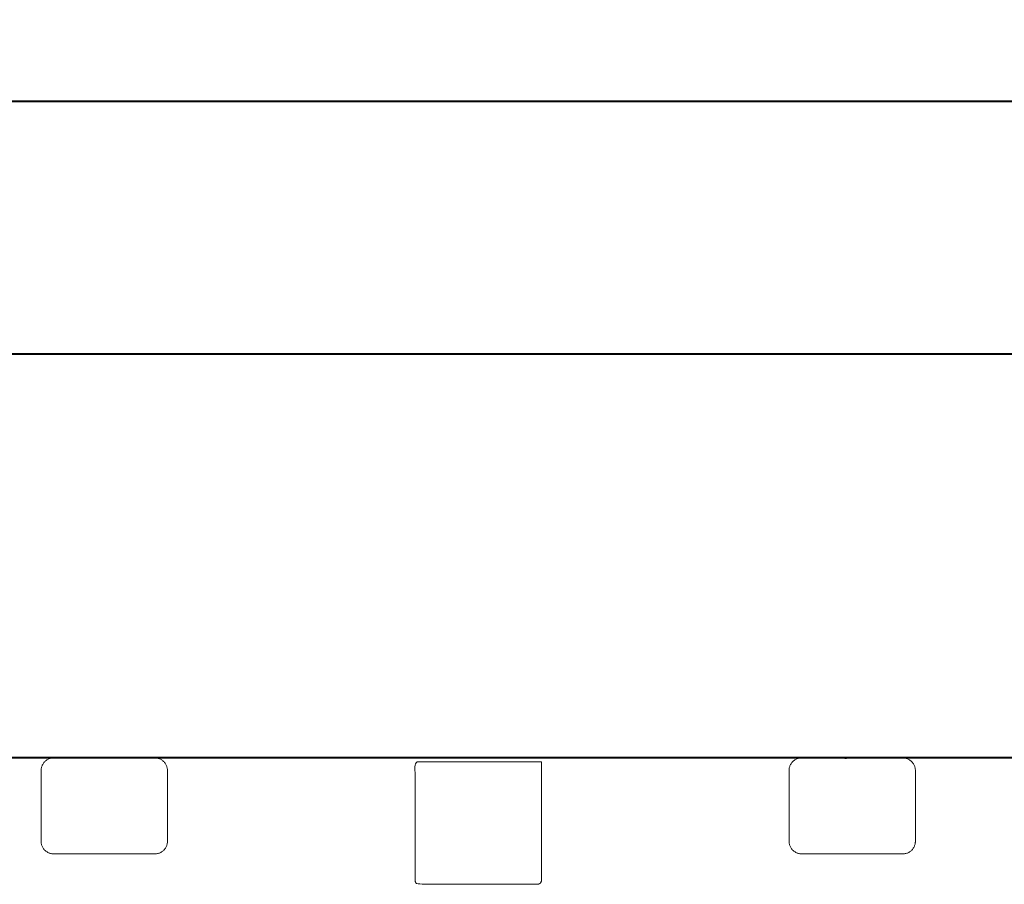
# Model space of a CAD drawing. Header units: millimetres. Extents: x -215 to 342, y -137 to 83.
# Tile 4 of 39: x -83.41 to -79.52, y 28.57 to 31.99. Entities that reach past the tile are written whole.
import ezdxf

# ---------------------------------------------------------------- set-up
doc = ezdxf.new("R2010")
doc.units = ezdxf.units.MM
doc.header["$LTSCALE"] = 10
doc.header["$MEASUREMENT"] = 0
doc.layers.add('细实线', color=7, linetype='Continuous', lineweight=20)
doc.layers.add('轮廓线', color=7, linetype='Continuous', lineweight=40)

msp = doc.modelspace()

# ---------------------------------------------------------------- linework, layer by layer
at = {"layer": '细实线'}
for points, weights, knots in [([(-107.0695, 31.6674), (-107.0695, 31.1674), (-107.0695, 30.6674), (-107.0695, 30.6674), (-104.0695, 30.6674), (-60.5695, 30.6674), (-17.0695, 30.6674), (-14.0695, 30.6674), (-14.0695, 30.6674), (-14.0695, 31.1674), (-14.0695, 31.6674)], [1, 1, 1, 0.707107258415, 1, 1, 1, 0.707107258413, 1, 1, 1], [-1, -1, -1, 0, 0, 4.712387, 4.712387, 91.712388, 91.712388, 96.424775, 96.424775, 97.424775, 97.424775, 97.424775]), ([(-82.8796, 29.0674), (-82.8296, 29.0674), (-82.8296, 29.0174), (-82.8296, 28.8774), (-82.8296, 28.7374), (-82.8296, 28.6874), (-82.8796, 28.6874), (-83.0796, 28.6874), (-83.2796, 28.6874), (-83.3296, 28.6874), (-83.3296, 28.7374), (-83.3296, 28.8774), (-83.3296, 29.0174), (-83.3296, 29.0674), (-83.2796, 29.0674)], [1, 0.707106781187, 1, 1, 1, 0.707106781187, 1, 1, 1, 0.707106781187, 1, 1, 1, 0.707106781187, 1], [0.07854, 0.07854, 0.07854, 0.15708, 0.15708, 0.43708, 0.43708, 0.515619, 0.515619, 0.915619, 0.915619, 0.994159, 0.994159, 1.274159, 1.274159, 1.352699, 1.352699, 1.352699]), ([(-81.3494, 29.0524), (-81.3494, 28.8174), (-81.3494, 28.5824), (-81.3494, 28.5674), (-81.3644, 28.5674), (-81.5994, 28.5674), (-81.8344, 28.5674), (-81.8494, 28.5674), (-81.8494, 28.5824), (-81.8494, 28.8174), (-81.8494, 29.0524), (-81.8494, 29.0524), (-81.8344, 29.0524), (-81.5994, 29.0524), (-81.3644, 29.0524), (-81.3494, 29.0524), (-81.3494, 29.0524)], [1, 1, 1, 0.707106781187, 1, 1, 1, 0.707106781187, 1, 1, 1, 0.707106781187, 1, 1, 1, 0.707106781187, 1], [0.023562, 0.023562, 0.023562, 0.493562, 0.493562, 0.517124, 0.517124, 0.987124, 0.987124, 1.010686, 1.010686, 1.480686, 1.480686, 1.504248, 1.504248, 1.974248, 1.974248, 1.99781, 1.99781, 1.99781]), ([(-79.9193, 29.0674), (-79.8693, 29.0674), (-79.8693, 29.0174), (-79.8693, 28.8774), (-79.8693, 28.7374), (-79.8693, 28.6874), (-79.9193, 28.6874), (-80.1193, 28.6874), (-80.3193, 28.6874), (-80.3693, 28.6874), (-80.3693, 28.7374), (-80.3693, 28.8774), (-80.3693, 29.0174), (-80.3693, 29.0674), (-80.3193, 29.0674)], [1, 0.707106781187, 1, 1, 1, 0.707106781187, 1, 1, 1, 0.707106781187, 1, 1, 1, 0.707106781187, 1], [0, 0, 0, 0.07854, 0.07854, 0.35854, 0.35854, 0.43708, 0.43708, 0.83708, 0.83708, 0.915619, 0.915619, 1.195619, 1.195619, 1.274159, 1.274159, 1.274159])]:
    msp.add_rational_spline(points, weights, degree=2, knots=knots, dxfattribs=at)
at = {"layer": '轮廓线'}
for points in [[(55.0805, 36.4674), (54.8808, 36.4674), (-175.4195, 36.4674), (-176.2195, 36.4674), (-176.2195, 31.6674), (-107.0697, 31.6674), (-14.0692, 31.6674), (55.0805, 31.6674)], [(-107.0695, 30.6674), (-14.0695, 30.6674), (-14.0695, 29.0674), (-107.0695, 29.0674)]]:
    msp.add_lwpolyline(points, close=True, dxfattribs=at)
msp.add_rational_spline([(-14.0695, 30.6674), (-14.0695, 29.8674), (-14.0695, 29.0674), (-14.0695, 29.0674), (-15.1231, 29.0674), (-15.9642, 29.0674), (-17.0695, 29.0674), (-18.7819, 29.0674), (-20.4942, 29.0674), (-24.0092, 29.0674), (-27.5243, 29.0674), (-27.9745, 29.0674), (-28.4248, 29.0674), (-30.3039, 29.0674), (-32.183, 29.0674), (-36.2512, 29.0674), (-40.3193, 29.0674), (-43.4021, 29.0674), (-46.485, 29.0674), (-48.9237, 29.0674), (-51.3624, 29.0674), (-52.0824, 29.0674), (-52.8023, 29.0674), (-55.2871, 29.0674), (-57.7718, 29.0674), (-57.7721, 29.0674), (-57.7724, 29.0674), (-59.1371, 29.0674), (-60.5018, 29.0674), (-65.2493, 29.0674), (-69.9968, 29.0674), (-70.0168, 29.0674), (-70.0369, 29.0674), (-70.9131, 29.0674), (-71.7892, 29.0674), (-72.0292, 29.0674), (-72.2692, 29.0674), (-72.7193, 29.0674), (-73.1694, 29.0674), (-73.883, 29.0674), (-74.5967, 29.0674), (-77.0176, 29.0674), (-79.4385, 29.0674), (-79.6789, 29.0674), (-79.9193, 29.0674), (-80.1191, 29.0674), (-80.3188, 29.0674), (-81.5992, 29.0674), (-82.8795, 29.0674), (-83.0795, 29.0674), (-83.2795, 29.0674), (-83.5987, 29.0674), (-83.9179, 29.0674), (-84.1184, 29.0674), (-84.3188, 29.0674), (-84.3911, 29.0674), (-84.4635, 29.0674), (-85.6337, 29.0674), (-86.804, 29.0674), (-86.9036, 29.0674), (-87.0032, 29.0674), (-88.1733, 29.0674), (-89.3434, 29.0674), (-91.0813, 29.0674), (-92.8191, 29.0674), (-95.8688, 29.0674), (-98.9184, 29.0674), (-99.6832, 29.0674), (-100.4479, 29.0674), (-101.2128, 29.0674), (-101.9776, 29.0674), (-103.0236, 29.0674), (-104.0695, 29.0674), (-104.6577, 29.0674), (-105.2024, 29.0674), (-105.6408, 29.0674), (-106.0029, 29.0674), (-107.0695, 29.0674), (-107.0695, 29.0674), (-107.0695, 29.8674), (-107.0695, 30.6674)], [1, 1, 1, 0.839511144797, 0.854900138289, 0.867596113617, 1, 1, 1, 1, 1, 1, 1, 1, 1, 1, 1, 1, 1, 1, 1, 1, 1, 1, 1, 1, 1, 1, 1, 1, 1, 1, 1, 1, 1, 1, 1, 1, 1, 1, 1, 1, 1, 1, 1, 1, 1, 1, 1, 1, 1, 1, 1, 1, 1, 1, 1, 1, 1, 1, 1, 1, 1, 1, 1, 1, 1, 1, 1, 1, 1, 1, 1, 0.924886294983, 0.888299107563, 0.860882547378, 0.855099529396, 0.838507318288, 1, 1, 1], degree=2, knots=[-1.6, -1.6, -1.6, 0, 0, 2.582125, 2.582125, 4.712387, 4.712387, 8.137118, 8.137118, 15.167163, 15.167163, 16.067699, 16.067699, 19.825931, 19.825931, 27.962167, 27.962167, 34.127862, 34.127862, 39.005279, 39.005279, 40.445232, 40.445232, 45.414707, 45.414707, 45.415278, 45.415278, 48.14468, 48.14468, 57.639656, 57.639656, 57.679792, 57.679792, 59.432091, 59.432091, 59.912051, 59.912051, 60.812304, 60.812304, 62.239563, 62.239563, 67.081388, 67.081388, 67.562199, 67.562199, 67.96169, 67.96169, 70.522402, 70.522402, 70.922387, 70.922387, 71.560826, 71.560826, 71.961661, 71.961661, 72.106343, 72.106343, 74.446908, 74.446908, 74.646047, 74.646047, 76.986315, 76.986315, 80.461995, 80.461995, 86.561297, 86.561297, 88.090807, 88.090807, 89.620525, 89.620525, 91.712388, 91.712388, 92.920901, 92.920901, 93.826499, 93.826499, 96.424775, 96.424775, 98.024775, 98.024775, 98.024775], dxfattribs=at)

doc.saveas('drawing.dxf')
